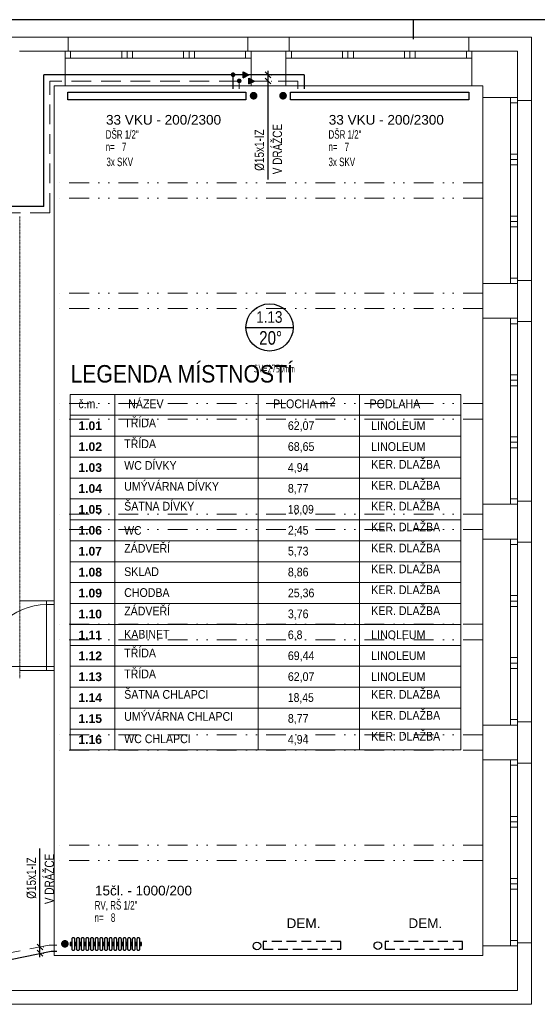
# Model space of a CAD drawing. Header units: millimetres. Extents: x 2424458 to 5109721, y -2781114 to -1335434.
# Tile 58 of 59: x 2583084 to 2589765, y -1360972 to -1348262. Entities that reach past the tile are written whole.
import ezdxf
from ezdxf.enums import TextEntityAlignment as Align

# ---------------------------------------------------------------- set-up
doc = ezdxf.new("R2010")
doc.units = ezdxf.units.MM
doc.header["$LTSCALE"] = 20
doc.header["$MEASUREMENT"] = 0
for name, pattern in [('Cerchovana 2 tecky', [0.33, 0.15, -0.06, 0, -0.06, 0, -0.06]), ('DASHED', [19.05, 12.7, -6.35]), ('DASHED2', [9.525, 6.35, -3.175]), ('DIVIDE', [31.75, 12.7, -6.35, 0, -6.35, 0, -6.35])]:
    doc.linetypes.add(name, pattern=pattern)
for name, color, linetype in [('ARMATURY', 2, 'Continuous'), ('KOTY', 2, 'Continuous'), ('OKNA + IZOLANT', 7, 'Continuous'), ('ROZVODY', 6, 'Continuous'), ('Slabá', 7, 'Continuous'), ('slepák', 8, 'Continuous'), ('TZB_TOP rozvody', 6, 'Continuous'), ('TZB_TOP tělesa', 6, 'Continuous'), ('UT', 6, 'Continuous'), ('Čísla místností', 7, 'Continuous')]:
    doc.layers.add(name, color=color, linetype=linetype)
doc.layers.add('Rámečky', color=7, linetype='Continuous', lineweight=25)
doc.layers.add('TZB TEXT', color=3, linetype='Continuous', lineweight=18)
doc.styles.add('ARIAL', font='ARIAL.TTF')
doc.styles.add('Arial Black', font='ariblk.ttf')
doc.styles.add('ARIEL', font='ARIAL.TTF')
doc.styles.add('ISOCP', font='ISOCP___.TTF')
doc.styles.add('ROMAN', font='ic-romans.shx')
doc.styles.add('ROMANS', font='ic-romans.shx', dxfattribs={"width": 0.8})
doc.styles.get("Standard").update_dxf_attribs({"font": 'ic-romans.shx', "width": 0.8})
doc.dimstyles.new('M50', dxfattribs={"dimtxt": 100, "dimasz": 60, "dimexe": 50, "dimexo": 150, "dimgap": 100, "dimtad": 1, "dimdec": 0, "dimzin": 0, "dimdsep": 46, "dimtxsty": 'Standard', "dimblk1": 'OBLIQUE', "dimblk2": 'OBLIQUE', "dimsah": 1, "dimcen": 0.09, "dimdle": 50, "dimclrd": 256, "dimclre": 256, "dimclrt": 256, "dimadec": 0, "dimazin": 0, "dimtfac": 1, "dimtdec": 0, "dimtofl": 0, "dimtmove": 1, "dimatfit": 3, "dimldrblk": 'OBLIQUE', "dimfxl": 1, "dimarcsym": 0})

# ---------------------------------------------------------------- blocks, each defined once
blk = doc.blocks.new('KOMPLEXNÍ OBJEKT_17')
at = {"layer": 'OKNA + IZOLANT', "color": 138, "linetype": 'Continuous', "lineweight": 13, "true_color": 0x005050, "transparency": 33554687}
for p, q in [((17.807, -45.472), (17.807, -45.292)), ((17.767, -45.472), (17.807, -45.472))]:
    blk.add_line(p, q, dxfattribs=at)
blk = doc.blocks.new('KOMPLEXNÍ OBJEKT_18')
at = {"layer": 'OKNA + IZOLANT', "color": 138, "linetype": 'Continuous', "lineweight": 13, "true_color": 0x005050, "transparency": 33554687}
for p, q in [((20.127, -45.472), (20.127, -45.292)), ((20.167, -45.472), (20.127, -45.472))]:
    blk.add_line(p, q, dxfattribs=at)
blk = doc.blocks.new('KOMPLEXNÍ OBJEKT_19')
at = {"layer": 'OKNA + IZOLANT', "color": 138, "linetype": 'Continuous', "lineweight": 13, "true_color": 0x005050, "transparency": 33554687}
for p, q in [((20.657, -45.472), (20.657, -45.292)), ((20.617, -45.472), (20.657, -45.472))]:
    blk.add_line(p, q, dxfattribs=at)
blk = doc.blocks.new('KOMPLEXNÍ OBJEKT_20')
at = {"layer": 'OKNA + IZOLANT', "color": 138, "linetype": 'Continuous', "lineweight": 13, "true_color": 0x005050, "transparency": 33554687}
for p, q in [((22.977, -45.472), (22.977, -45.292)), ((23.017, -45.472), (22.977, -45.472))]:
    blk.add_line(p, q, dxfattribs=at)
blk = doc.blocks.new('KOMPLEXNÍ OBJEKT_21')
at = {"layer": 'OKNA + IZOLANT', "color": 138, "linetype": 'Continuous', "lineweight": 13, "true_color": 0x005050, "transparency": 33554687}
for p, q in [((23.607, -46.072), (23.607, -46.112)), ((23.607, -46.112), (23.787, -46.112))]:
    blk.add_line(p, q, dxfattribs=at)
blk = doc.blocks.new('KOMPLEXNÍ OBJEKT_22')
at = {"layer": 'OKNA + IZOLANT', "color": 138, "linetype": 'Continuous', "lineweight": 13, "true_color": 0x005050, "transparency": 33554687}
for p, q in [((23.607, -48.472), (23.607, -48.432)), ((23.607, -48.432), (23.787, -48.432))]:
    blk.add_line(p, q, dxfattribs=at)
blk = doc.blocks.new('KOMPLEXNÍ OBJEKT_23')
at = {"layer": 'OKNA + IZOLANT', "color": 138, "linetype": 'Continuous', "lineweight": 13, "true_color": 0x005050, "transparency": 33554687}
for p, q in [((23.607, -48.922), (23.607, -48.962)), ((23.607, -48.962), (23.787, -48.962))]:
    blk.add_line(p, q, dxfattribs=at)
blk = doc.blocks.new('KOMPLEXNÍ OBJEKT_24')
at = {"layer": 'OKNA + IZOLANT', "color": 138, "linetype": 'Continuous', "lineweight": 13, "true_color": 0x005050, "transparency": 33554687}
for p, q in [((23.607, -51.322), (23.607, -51.282)), ((23.607, -51.282), (23.787, -51.282))]:
    blk.add_line(p, q, dxfattribs=at)
blk = doc.blocks.new('KOMPLEXNÍ OBJEKT_25')
at = {"layer": 'OKNA + IZOLANT', "color": 138, "linetype": 'Continuous', "lineweight": 13, "true_color": 0x005050, "transparency": 33554687}
for p, q in [((23.607, -51.772), (23.607, -51.812)), ((23.607, -51.812), (23.787, -51.812))]:
    blk.add_line(p, q, dxfattribs=at)
blk = doc.blocks.new('KOMPLEXNÍ OBJEKT_26')
at = {"layer": 'OKNA + IZOLANT', "color": 138, "linetype": 'Continuous', "lineweight": 13, "true_color": 0x005050, "transparency": 33554687}
for p, q in [((23.607, -54.172), (23.607, -54.132)), ((23.607, -54.132), (23.787, -54.132))]:
    blk.add_line(p, q, dxfattribs=at)
blk = doc.blocks.new('KOMPLEXNÍ OBJEKT_27')
at = {"layer": 'OKNA + IZOLANT', "color": 138, "linetype": 'Continuous', "lineweight": 13, "true_color": 0x005050, "transparency": 33554687}
for p, q in [((23.607, -54.622), (23.607, -54.662)), ((23.607, -54.662), (23.787, -54.662))]:
    blk.add_line(p, q, dxfattribs=at)
blk = doc.blocks.new('KOMPLEXNÍ OBJEKT_28')
at = {"layer": 'OKNA + IZOLANT', "color": 138, "linetype": 'Continuous', "lineweight": 13, "true_color": 0x005050, "transparency": 33554687}
for p, q in [((23.607, -57.022), (23.607, -56.982)), ((23.607, -56.982), (23.787, -56.982))]:
    blk.add_line(p, q, dxfattribs=at)
blk = doc.blocks.new('*U726', base_point=(52500, 0))
at = {"layer": 'Rámečky', "linetype": 'Continuous'}
for p, q in [((52500, 14850), (0, 14850)), ((42000, 14850), (42000, 14600))]:
    blk.add_line(p, q, dxfattribs=at)
blk = doc.blocks.new('_OBLIQUE')
at = {"color": 0, "linetype": 'ByBlock'}
blk.add_line((-0.5, -0.5), (0.5, 0.5), dxfattribs=at)
blk = doc.blocks.new('*D728')
at = {"layer": 'Defpoints', "color": 0}
for p in [(2586285, -1348974), (2586283, -1349054), (2586289, -1349054)]:
    blk.add_point(p, dxfattribs=at)
at = {"layer": 'KOTY', "linetype": 'Continuous', "lineweight": -2}
for p, q in [((2586289, -1348924), (2586289, -1349104)), ((2586335, -1348974), (2586339, -1348974)), ((2586289, -1349054), (2586289, -1350324)), ((2586333, -1349054), (2586339, -1349054))]:
    blk.add_line(p, q, dxfattribs=at)
at = {"layer": 'KOTY', "lineweight": -2, "xscale": 75, "yscale": 75, "zscale": 75}
for p, rotation in [((2586289, -1348974), 270), ((2586289, -1349054), 90)]:
    blk.add_blockref('_OBLIQUE', p, dxfattribs=dict(at, rotation=rotation))
at = {"layer": 'KOTY', "lineweight": -3, "insert": (2586179, -1349945), "char_height": 120, "attachment_point": 5, "rotation": 90, "style": 'ROMANS'}
blk.add_mtext('%%c15x1-IZ', dxfattribs=at)
blk = doc.blocks.new('*U408', base_point=(16995, 17726))
at = {"linetype": 'ByBlock', "ltscale": 20}
blk.add_hatch(color=0, dxfattribs=at).paths.add_polyline_path([(16995, 17688), (17070, 17726), (16995, 17763)])
at = {"color": 0, "linetype": 'ByBlock', "lineweight": -2, "ltscale": 20}
for p, q in [((16995, 17688), (16995, 17763)), ((16995, 17763), (17070, 17726)), ((16995, 17688), (17070, 17726))]:
    blk.add_line(p, q, dxfattribs=at)
blk = doc.blocks.new('B')
at = {"layer": 'TZB_TOP rozvody', "lineweight": -3, "ltscale": 200}
blk.add_hatch(color=3, dxfattribs=at).paths.add_polyline_path([(32, 2, 1), (-29, 2, 1)])
blk.add_hatch(color=3, dxfattribs=at).paths.add_polyline_path([(32, 2, 1), (-29, 2, 1)])
blk = doc.blocks.new('*D751')
at = {"layer": 'Defpoints', "color": 0}
for p in [(2583340, -1360232), (2583342, -1360312), (2583346, -1360232)]:
    blk.add_point(p, dxfattribs=at)
at = {"layer": 'KOTY', "linetype": 'Continuous', "lineweight": -2}
for p, q in [((2583346, -1360232), (2583346, -1358962)), ((2583346, -1360362), (2583346, -1360182)), ((2583390, -1360232), (2583396, -1360232)), ((2583392, -1360312), (2583396, -1360312))]:
    blk.add_line(p, q, dxfattribs=at)
at = {"layer": 'KOTY', "lineweight": -2, "xscale": 75, "yscale": 75, "zscale": 75}
for p, rotation in [((2583346, -1360232), 270), ((2583346, -1360312), 90)]:
    blk.add_blockref('_OBLIQUE', p, dxfattribs=dict(at, rotation=rotation))
at = {"layer": 'KOTY', "lineweight": -3, "insert": (2583236, -1359342), "char_height": 120, "attachment_point": 5, "rotation": 90, "style": 'ROMANS'}
blk.add_mtext('%%c15x1-IZ', dxfattribs=at)

msp = doc.modelspace()

# ---------------------------------------------------------------- hatches: boundary and pattern name
at = {"layer": 'TZB_TOP tělesa', "lineweight": -3, "ltscale": 200}
for points in [[(2586153.5, -1349244.2, 1), (2586053.5, -1349244.2, 1)], [(2586153.5, -1349244.2, 1), (2586053.5, -1349244.2, 1)], [(2586533.8, -1349244.2, 1), (2586433.8, -1349244.2, 1)], [(2586533.8, -1349244.2, 1), (2586433.8, -1349244.2, 1)]]:
    msp.add_hatch(color=3, dxfattribs=at).paths.add_polyline_path(points)
at = {"layer": 'UT'}
msp.add_hatch(color=3, dxfattribs=at).paths.add_polyline_path([(2583667.4, -1360241.5, 1), (2583667.4, -1360141.5, 1)])

# ---------------------------------------------------------------- linework, layer by layer
at = {"layer": 'ROZVODY', "color": 2, "linetype": 'Continuous'}
for centre in [(2586145.7, -1360217.7), (2587706.7, -1360213.5)]:
    msp.add_circle(centre, 49.3, dxfattribs=at)
at = {"layer": 'Slabá', "linetype": 'Continuous', "lineweight": 13, "transparency": 33554687}
for p, q in [((2583734.4, -1353099.4), (2583734.4, -1357689.4)), ((2583734.4, -1353099.4), (2588777.5, -1353099.4)), ((2584314.2, -1353099.4), (2584314.2, -1357689.4)), ((2586163, -1353099.4), (2586163, -1357689.4)), ((2587470.3, -1353099.4), (2587470.3, -1357689.4)), ((2588777.5, -1353099.4), (2588777.5, -1357689.4)), ((2583734.4, -1353369.4), (2588777.5, -1353369.4)), ((2583734.4, -1353639.4), (2588777.5, -1353639.4)), ((2583734.4, -1353909.4), (2588777.5, -1353909.4)), ((2583734.4, -1354179.4), (2588777.5, -1354179.4)), ((2583734.4, -1354449.4), (2588777.5, -1354449.4)), ((2583734.4, -1354719.4), (2588777.5, -1354719.4)), ((2583734.4, -1354989.4), (2588777.5, -1354989.4)), ((2583734.4, -1355259.4), (2588777.5, -1355259.4)), ((2583734.4, -1355529.4), (2588777.5, -1355529.4)), ((2583734.4, -1355799.4), (2588777.5, -1355799.4)), ((2583734.4, -1356069.4), (2588777.5, -1356069.4)), ((2583734.4, -1356339.4), (2588777.5, -1356339.4)), ((2583734.4, -1356609.4), (2588777.5, -1356609.4)), ((2583734.4, -1356879.4), (2588777.5, -1356879.4)), ((2583734.4, -1357149.4), (2588777.5, -1357149.4)), ((2583734.4, -1357419.4), (2588777.5, -1357419.4)), ((2583734.4, -1357689.4), (2588777.5, -1357689.4))]:
    msp.add_line(p, q, dxfattribs=at)
at = {"layer": 'slepák', "linetype": 'Continuous', "lineweight": 13, "transparency": 33554687}
for p, q in [((2582900.7, -1348487.1), (2583710.7, -1348487.1)), ((2586030.7, -1348487.1), (2583710.7, -1348487.1)), ((2586030.7, -1348487.1), (2586560.7, -1348487.1)), ((2588880.7, -1348487.1), (2586560.7, -1348487.1)), ((2588880.7, -1348487.1), (2589690.7, -1348487.1)), ((2589690.7, -1348487.1), (2589690.7, -1349307.1)), ((2583670.7, -1348667.1), (2583080.7, -1348667.1)), ((2583670.7, -1348667.1), (2586070.7, -1348667.1)), ((2583670.7, -1349117.1), (2583670.7, -1348667.1)), ((2583740.7, -1348757.1), (2583740.7, -1348667.1)), ((2584400.7, -1348757.1), (2584400.7, -1348667.1)), ((2584470.7, -1348757.1), (2584470.7, -1348667.1)), ((2584540.7, -1348757.1), (2584540.7, -1348667.1)), ((2585200.7, -1348757.1), (2585200.7, -1348667.1)), ((2585270.7, -1348757.1), (2585270.7, -1348667.1)), ((2585340.7, -1348757.1), (2585340.7, -1348667.1)), ((2586000.7, -1348757.1), (2586000.7, -1348667.1)), ((2586070.7, -1349117.1), (2586070.7, -1348667.1)), ((2586520.7, -1348667.1), (2586070.7, -1348667.1)), ((2586520.7, -1348667.1), (2588920.7, -1348667.1)), ((2586520.7, -1349117.1), (2586520.7, -1348667.1)), ((2586590.7, -1348757.1), (2586590.7, -1348667.1)), ((2587250.7, -1348757.1), (2587250.7, -1348667.1)), ((2587320.7, -1348757.1), (2587320.7, -1348667.1)), ((2587390.7, -1348757.1), (2587390.7, -1348667.1)), ((2588050.7, -1348757.1), (2588050.7, -1348667.1)), ((2588120.7, -1348757.1), (2588120.7, -1348667.1)), ((2588190.7, -1348757.1), (2588190.7, -1348667.1)), ((2588850.7, -1348757.1), (2588850.7, -1348667.1)), ((2589510.7, -1348667.1), (2588920.7, -1348667.1)), ((2588920.7, -1349117.1), (2588920.7, -1348667.1)), ((2589510.7, -1348667.1), (2589510.7, -1349267.1)), ((2583670.7, -1348757.1), (2586070.7, -1348757.1)), ((2586520.7, -1348757.1), (2588920.7, -1348757.1)), ((2583530.7, -1349117.1), (2583530.7, -1355762.1)), ((2583670.7, -1349117.1), (2583530.7, -1349117.1)), ((2583670.7, -1349117.1), (2586070.7, -1349117.1)), ((2586520.7, -1349117.1), (2586070.7, -1349117.1)), ((2586520.7, -1349117.1), (2588920.7, -1349117.1)), ((2589060.7, -1349117.1), (2588920.7, -1349117.1)), ((2589060.7, -1349117.1), (2589060.7, -1349267.1)), ((2589060.7, -1349267.1), (2589510.7, -1349267.1)), ((2589060.7, -1349267.1), (2589060.7, -1351667.1)), ((2589420.7, -1349267.1), (2589420.7, -1351667.1)), ((2589420.7, -1349337.1), (2589510.7, -1349337.1)), ((2589510.7, -1349267.1), (2589510.7, -1351667.1)), ((2589690.7, -1351627.1), (2589690.7, -1349307.1)), ((2589420.7, -1349997.1), (2589510.7, -1349997.1)), ((2589420.7, -1350067.1), (2589510.7, -1350067.1)), ((2589420.7, -1350137.1), (2589510.7, -1350137.1)), ((2589420.7, -1350797.1), (2589510.7, -1350797.1)), ((2589420.7, -1350867.1), (2589510.7, -1350867.1)), ((2589420.7, -1350937.1), (2589510.7, -1350937.1)), ((2589060.7, -1351667.1), (2589510.7, -1351667.1)), ((2589060.7, -1351667.1), (2589060.7, -1352117.1)), ((2589420.7, -1351597.1), (2589510.7, -1351597.1)), ((2589510.7, -1351667.1), (2589510.7, -1352117.1)), ((2589690.7, -1351627.1), (2589690.7, -1352157.1)), ((2589060.7, -1352117.1), (2589510.7, -1352117.1)), ((2589060.7, -1352117.1), (2589060.7, -1354517.1)), ((2589420.7, -1352117.1), (2589420.7, -1354517.1)), ((2589510.7, -1352117.1), (2589510.7, -1354517.1)), ((2589690.7, -1354477.1), (2589690.7, -1352157.1)), ((2589420.7, -1352187.1), (2589510.7, -1352187.1)), ((2589420.7, -1352847.1), (2589510.7, -1352847.1)), ((2589420.7, -1352917.1), (2589510.7, -1352917.1)), ((2589420.7, -1352987.1), (2589510.7, -1352987.1)), ((2589420.7, -1353647.1), (2589510.7, -1353647.1)), ((2589420.7, -1353717.1), (2589510.7, -1353717.1)), ((2589420.7, -1353787.1), (2589510.7, -1353787.1)), ((2589420.7, -1354447.1), (2589510.7, -1354447.1)), ((2589060.7, -1354517.1), (2589510.7, -1354517.1)), ((2589060.7, -1354517.1), (2589060.7, -1354967.1)), ((2589510.7, -1354517.1), (2589510.7, -1354967.1)), ((2589690.7, -1354477.1), (2589690.7, -1355007.1)), ((2589060.7, -1354967.1), (2589510.7, -1354967.1)), ((2589060.7, -1354967.1), (2589060.7, -1357367.1)), ((2589420.7, -1354967.1), (2589420.7, -1357367.1)), ((2589510.7, -1354967.1), (2589510.7, -1357367.1)), ((2589420.7, -1355037.1), (2589510.7, -1355037.1)), ((2589690.7, -1357327.1), (2589690.7, -1355007.1)), ((2589420.7, -1355697.1), (2589510.7, -1355697.1)), ((2583080.7, -1355762.1), (2583530.7, -1355762.1)), ((2583430.7, -1355762.1), (2583430.7, -1356662.1)), ((2583430.7, -1355812.1), (2583530.7, -1355812.1)), ((2583530.7, -1355762.1), (2583530.7, -1356662.1)), ((2589420.7, -1355767.1), (2589510.7, -1355767.1)), ((2589420.7, -1355837.1), (2589510.7, -1355837.1)), ((2589420.7, -1356497.1), (2589510.7, -1356497.1)), ((2583430.7, -1356612.1), (2582630.7, -1356612.1)), ((2583430.7, -1356612.1), (2583530.7, -1356612.1)), ((2589420.7, -1356567.1), (2589510.7, -1356567.1)), ((2583080.7, -1356662.1), (2583530.7, -1356662.1)), ((2583530.7, -1356662.1), (2583530.7, -1360342.1)), ((2589420.7, -1356637.1), (2589510.7, -1356637.1)), ((2589060.7, -1357367.1), (2589510.7, -1357367.1)), ((2589060.7, -1357367.1), (2589060.7, -1357817.1)), ((2589420.7, -1357297.1), (2589510.7, -1357297.1)), ((2589510.7, -1357367.1), (2589510.7, -1357817.1)), ((2589690.7, -1357327.1), (2589690.7, -1357857.1)), ((2589060.7, -1357817.1), (2589510.7, -1357817.1)), ((2589060.7, -1357817.1), (2589060.7, -1360217.1)), ((2589420.7, -1357817.1), (2589420.7, -1360217.1)), ((2589420.7, -1357887.1), (2589510.7, -1357887.1)), ((2589510.7, -1357817.1), (2589510.7, -1360217.1)), ((2589690.7, -1360177.1), (2589690.7, -1357857.1)), ((2589420.7, -1358547.1), (2589510.7, -1358547.1)), ((2589420.7, -1358617.1), (2589510.7, -1358617.1)), ((2589420.7, -1358687.1), (2589510.7, -1358687.1)), ((2589420.7, -1359347.1), (2589510.7, -1359347.1)), ((2589420.7, -1359417.1), (2589510.7, -1359417.1)), ((2589420.7, -1359487.1), (2589510.7, -1359487.1)), ((2589420.7, -1360147.1), (2589510.7, -1360147.1)), ((2589690.7, -1360177.1), (2589690.7, -1360972.1)), ((2589060.7, -1360217.1), (2589060.7, -1360342.1)), ((2589060.7, -1360217.1), (2589510.7, -1360217.1)), ((2589510.7, -1360217.1), (2589510.7, -1360792.1)), ((2589060.7, -1360342.1), (2583530.7, -1360342.1)), ((2589510.7, -1360792.1), (2582580.7, -1360792.1)), ((2589690.7, -1360972.1), (2582540.7, -1360972.1))]:
    msp.add_line(p, q, dxfattribs=at)
at = {"layer": 'slepák', "linetype": 'DIVIDE', "lineweight": 13, "transparency": 33554687}
for p, q in [((2589060.7, -1350367.1), (2583530.7, -1350367.1)), ((2589060.7, -1350567.1), (2583530.7, -1350567.1)), ((2589060.7, -1351792.1), (2583530.7, -1351792.1)), ((2589060.7, -1351992.1), (2583530.7, -1351992.1)), ((2589060.7, -1353217.1), (2583530.7, -1353217.1)), ((2589060.7, -1353417.1), (2583530.7, -1353417.1)), ((2589060.7, -1354643.6), (2583530.7, -1354643.6)), ((2589060.7, -1354843.6), (2583530.7, -1354843.6)), ((2589060.7, -1356067.1), (2583530.7, -1356067.1)), ((2589060.7, -1356267.1), (2583530.7, -1356267.1)), ((2589060.7, -1357492.1), (2583530.7, -1357492.1)), ((2589060.7, -1357692.1), (2583530.7, -1357692.1)), ((2589060.7, -1358917.1), (2583530.7, -1358917.1)), ((2589060.7, -1359117.1), (2583530.7, -1359117.1))]:
    msp.add_line(p, q, dxfattribs=at)
at = {"layer": 'slepák', "linetype": 'Cerchovana 2 tecky', "lineweight": 13, "transparency": 33554687}
msp.add_line((2583088.2, -1350802.1), (2583088.2, -1356762.1), dxfattribs=at)
at = {"layer": 'slepák', "linetype": 'Continuous', "lineweight": 13, "transparency": 33554687}
msp.add_arc((2583430.7, -1356612.1), 800, 90, 180, dxfattribs=at)
at = {"layer": 'TZB_TOP rozvody', "lineweight": -3, "ltscale": 20}
for p, q in [((2583395, -1350674.6), (2583395.1, -1348974.5)), ((2586755, -1348974.3), (2583395.1, -1348974.5)), ((2585836.5, -1348974.4), (2585836.5, -1349155.6)), ((2586755, -1348974.3), (2586755, -1349155.6)), ((2583395, -1350674.6), (2581720.1, -1350674.7)), ((2583490, -1360288.6), (2582699.1, -1360452.9)), ((2583563.4, -1360288.6), (2583490, -1360288.6))]:
    msp.add_line(p, q, dxfattribs=at)
at = {"layer": 'TZB_TOP rozvody', "linetype": 'DASHED', "lineweight": 9}
for p, q in [((2583475, -1350754.6), (2583475.1, -1349054.5)), ((2586675, -1349054.3), (2583475.1, -1349054.5)), ((2585916.5, -1349054.3), (2585916.5, -1349155.6)), ((2586675, -1349054.3), (2586675, -1349155.6)), ((2583475, -1350754.6), (2581640.1, -1350754.7)), ((2583465.8, -1360208.6), (2582619.1, -1360372.9)), ((2583564.3, -1360208.6), (2583465.8, -1360208.6))]:
    msp.add_line(p, q, dxfattribs=at)
at = {"layer": 'TZB_TOP tělesa', "color": 6, "lineweight": -3}
for points in [[(2583704.6, -1349197.1), (2586004.6, -1349197.2), (2586004.6, -1349297.2), (2583704.6, -1349297.1)], [(2586579.5, -1349197.1), (2588879.5, -1349197.2), (2588879.5, -1349297.2), (2586579.5, -1349297.1)]]:
    msp.add_lwpolyline(points, close=True, dxfattribs=at)
at = {"layer": 'TZB_TOP tělesa', "color": 2, "linetype": 'DASHED2', "lineweight": -3}
for points in [[(2586228.3, -1360262.1), (2587228.3, -1360262.1), (2587228.3, -1360162.1), (2586228.3, -1360162.1)], [(2587800.6, -1360262.1), (2588800.6, -1360262.1), (2588800.6, -1360162.1), (2587800.6, -1360162.1)]]:
    msp.add_lwpolyline(points, close=True, dxfattribs=at)
at = {"layer": 'UT', "color": 2}
msp.add_line((2586004.6, -1352235), (2586614.2, -1352235), dxfattribs=at)
at = {"layer": 'UT', "color": 1}
for points in [[(2583736.8, -1360174.5), (2583736.8, -1360214.5), (2583757.8, -1360214.5), (2583757.8, -1360174.5)], [(2583796.8, -1360174.5), (2583796.8, -1360214.5), (2583817.8, -1360214.5), (2583817.8, -1360174.5)], [(2583856.8, -1360174.5), (2583856.8, -1360214.5), (2583877.8, -1360214.5), (2583877.8, -1360174.5)], [(2583916.8, -1360174.5), (2583916.8, -1360214.5), (2583937.8, -1360214.5), (2583937.8, -1360174.5)], [(2583976.8, -1360174.5), (2583976.8, -1360214.5), (2583997.8, -1360214.5), (2583997.8, -1360174.5)], [(2584036.8, -1360174.5), (2584036.8, -1360214.5), (2584057.8, -1360214.5), (2584057.8, -1360174.5)], [(2584096.8, -1360174.5), (2584096.8, -1360214.5), (2584117.8, -1360214.5), (2584117.8, -1360174.5)], [(2584156.8, -1360174.5), (2584156.8, -1360214.5), (2584177.8, -1360214.5), (2584177.8, -1360174.5)], [(2584216.8, -1360174.5), (2584216.8, -1360214.5), (2584237.8, -1360214.5), (2584237.8, -1360174.5)], [(2584276.8, -1360174.5), (2584276.8, -1360214.5), (2584297.8, -1360214.5), (2584297.8, -1360174.5)], [(2584336.8, -1360174.5), (2584336.8, -1360214.5), (2584357.8, -1360214.5), (2584357.8, -1360174.5)], [(2584396.8, -1360174.5), (2584396.8, -1360214.5), (2584417.8, -1360214.5), (2584417.8, -1360174.5)], [(2584456.8, -1360174.5), (2584456.8, -1360214.5), (2584477.8, -1360214.5), (2584477.8, -1360174.5)], [(2584516.8, -1360174.5), (2584516.8, -1360214.5), (2584537.8, -1360214.5), (2584537.8, -1360174.5)], [(2584576.8, -1360174.5), (2584576.8, -1360214.5), (2584597.8, -1360214.5), (2584597.8, -1360174.5)], [(2584636.8, -1360174.5), (2584636.8, -1360214.5), (2584657.8, -1360214.5), (2584657.8, -1360174.5)]]:
    msp.add_lwpolyline(points, close=True, dxfattribs=at)
for points in [[(2583757.8, -1360129.5), (2583757.8, -1360259.5, 0.4142136), (2583772.8, -1360274.5), (2583781.8, -1360274.5, 0.4142136), (2583796.8, -1360259.5), (2583796.8, -1360129.5, 0.4142136), (2583781.8, -1360114.5), (2583772.8, -1360114.5, 0.4142136)], [(2583817.8, -1360129.5), (2583817.8, -1360259.5, 0.4142136), (2583832.8, -1360274.5), (2583841.8, -1360274.5, 0.4142136), (2583856.8, -1360259.5), (2583856.8, -1360129.5, 0.4142136), (2583841.8, -1360114.5), (2583832.8, -1360114.5, 0.4142136)], [(2583877.8, -1360129.5), (2583877.8, -1360259.5, 0.4142136), (2583892.8, -1360274.5), (2583901.8, -1360274.5, 0.4142136), (2583916.8, -1360259.5), (2583916.8, -1360129.5, 0.4142136), (2583901.8, -1360114.5), (2583892.8, -1360114.5, 0.4142136)], [(2583937.8, -1360129.5), (2583937.8, -1360259.5, 0.4142136), (2583952.8, -1360274.5), (2583961.8, -1360274.5, 0.4142136), (2583976.8, -1360259.5), (2583976.8, -1360129.5, 0.4142136), (2583961.8, -1360114.5), (2583952.8, -1360114.5, 0.4142136)], [(2583997.8, -1360129.5), (2583997.8, -1360259.5, 0.4142136), (2584012.8, -1360274.5), (2584021.8, -1360274.5, 0.4142136), (2584036.8, -1360259.5), (2584036.8, -1360129.5, 0.4142136), (2584021.8, -1360114.5), (2584012.8, -1360114.5, 0.4142136)], [(2584057.8, -1360129.5), (2584057.8, -1360259.5, 0.4142136), (2584072.8, -1360274.5), (2584081.8, -1360274.5, 0.4142136), (2584096.8, -1360259.5), (2584096.8, -1360129.5, 0.4142136), (2584081.8, -1360114.5), (2584072.8, -1360114.5, 0.4142136)], [(2584117.8, -1360129.5), (2584117.8, -1360259.5, 0.4142136), (2584132.8, -1360274.5), (2584141.8, -1360274.5, 0.4142136), (2584156.8, -1360259.5), (2584156.8, -1360129.5, 0.4142136), (2584141.8, -1360114.5), (2584132.8, -1360114.5, 0.4142136)], [(2584177.8, -1360129.5), (2584177.8, -1360259.5, 0.4142136), (2584192.8, -1360274.5), (2584201.8, -1360274.5, 0.4142136), (2584216.8, -1360259.5), (2584216.8, -1360129.5, 0.4142136), (2584201.8, -1360114.5), (2584192.8, -1360114.5, 0.4142136)], [(2584237.8, -1360129.5), (2584237.8, -1360259.5, 0.4142136), (2584252.8, -1360274.5), (2584261.8, -1360274.5, 0.4142136), (2584276.8, -1360259.5), (2584276.8, -1360129.5, 0.4142136), (2584261.8, -1360114.5), (2584252.8, -1360114.5, 0.4142136)], [(2584297.8, -1360129.5), (2584297.8, -1360259.5, 0.4142136), (2584312.8, -1360274.5), (2584321.8, -1360274.5, 0.4142136), (2584336.8, -1360259.5), (2584336.8, -1360129.5, 0.4142136), (2584321.8, -1360114.5), (2584312.8, -1360114.5, 0.4142136)], [(2584357.8, -1360129.5), (2584357.8, -1360259.5, 0.4142136), (2584372.8, -1360274.5), (2584381.8, -1360274.5, 0.4142136), (2584396.8, -1360259.5), (2584396.8, -1360129.5, 0.4142136), (2584381.8, -1360114.5), (2584372.8, -1360114.5, 0.4142136)], [(2584417.8, -1360129.5), (2584417.8, -1360259.5, 0.4142136), (2584432.8, -1360274.5), (2584441.8, -1360274.5, 0.4142136), (2584456.8, -1360259.5), (2584456.8, -1360129.5, 0.4142136), (2584441.8, -1360114.5), (2584432.8, -1360114.5, 0.4142136)], [(2584477.8, -1360129.5), (2584477.8, -1360259.5, 0.4142136), (2584492.8, -1360274.5), (2584501.8, -1360274.5, 0.4142136), (2584516.8, -1360259.5), (2584516.8, -1360129.5, 0.4142136), (2584501.8, -1360114.5), (2584492.8, -1360114.5, 0.4142136)], [(2584537.8, -1360129.5), (2584537.8, -1360259.5, 0.4142136), (2584552.8, -1360274.5), (2584561.8, -1360274.5, 0.4142136), (2584576.8, -1360259.5), (2584576.8, -1360129.5, 0.4142136), (2584561.8, -1360114.5), (2584552.8, -1360114.5, 0.4142136)], [(2584597.8, -1360129.5), (2584597.8, -1360259.5, 0.4142136), (2584612.8, -1360274.5), (2584621.8, -1360274.5, 0.4142136), (2584636.8, -1360259.5), (2584636.8, -1360129.5, 0.4142136), (2584621.8, -1360114.5), (2584612.8, -1360114.5, 0.4142136)]]:
    msp.add_lwpolyline(points, format="xyb", close=True, dxfattribs=at)
at = {"layer": 'UT', "color": 2}
msp.add_circle((2586309.4, -1352235), 304.8, dxfattribs=at)

# ---------------------------------------------------------------- block references
at = {"layer": 'Rámečky'}
msp.add_blockref('*U726', (2598664.3, -1363112.5), dxfattribs=at)
at = {"layer": 'slepák', "linetype": 'Continuous', "lineweight": 13, "transparency": 33554687, "xscale": 1000, "yscale": 1000, "zscale": 1000}
for name in ['KOMPLEXNÍ OBJEKT_17', 'KOMPLEXNÍ OBJEKT_18', 'KOMPLEXNÍ OBJEKT_19', 'KOMPLEXNÍ OBJEKT_20', 'KOMPLEXNÍ OBJEKT_21', 'KOMPLEXNÍ OBJEKT_22', 'KOMPLEXNÍ OBJEKT_23', 'KOMPLEXNÍ OBJEKT_24', 'KOMPLEXNÍ OBJEKT_25', 'KOMPLEXNÍ OBJEKT_26', 'KOMPLEXNÍ OBJEKT_27', 'KOMPLEXNÍ OBJEKT_28']:
    msp.add_blockref(name, (2565903.6, -1303195.4), dxfattribs=at)
at = {"layer": 'TZB_TOP rozvody', "color": 3, "lineweight": -3, "ltscale": 200, "rotation": 359.9985149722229}
for p in [(2585967.9, -1348974.3), (2586041.4, -1349054.3)]:
    msp.add_blockref('*U408', p, dxfattribs=at)
at = {"layer": 'UT', "lineweight": -3}
for p in [(2585836.5, -1348974.4), (2585916.5, -1349054.3)]:
    msp.add_blockref('B', p, dxfattribs=at)

# ---------------------------------------------------------------- texts
at = {"layer": 'ARMATURY', "color": 3, "style": 'ARIEL', "width": 0.8}
msp.add_text('20°', height=175, dxfattribs=at).set_placement((2586175.1, -1352510.1), align=Align.BOTTOM_LEFT)
at = {"layer": 'KOTY', "lineweight": -3, "char_height": 120, "width": 748.571, "attachment_point": 5, "rotation": 90, "style": 'ROMANS'}
for insert in [(2586410.7, -1349932.6), (2583467.7, -1359353.6)]:
    msp.add_mtext('V DRÁŽCE', dxfattribs=dict(at, insert=insert))
at = {"layer": 'Slabá', "linetype": 'Continuous', "lineweight": 13, "transparency": 33554687, "attachment_point": 1}
for s, insert, char_height, width, style in [('\\W0.87;LEGENDA MÍSTNOSTÍ', (2583739.9, -1352720.7), 225, 2959.641, 'ARIAL'), ('\\W0.86;č.m.', (2583842, -1353164.9), 112.5, 305.037, 'ARIAL'), ('\\W0.87;NÁZEV', (2584485.5, -1353164.9), 112.5, 503.528, 'ARIAL'), ('\\W0.87;PLOCHA m', (2586355.1, -1353164.9), 112.5, 761.896, 'ARIAL'), ('\\W0.86;2', (2587086.2, -1353139.6), 112.5, 124.603, 'ARIAL'), ('\\W0.87;PODLAHA', (2587600.3, -1353164.9), 112.5, 701.826, 'ARIAL'), ('\\W0.87;1.01', (2583842, -1353447.6), 112.5, 367.106, 'Arial Black'), ('\\W0.87;TŘÍDA', (2584433.4, -1353410.6), 112.5, 458.035, 'ARIAL'), ('\\W0.87;62,07', (2586545.9, -1353446), 112.5, 391.605, 'ARIAL'), ('\\W0.87;LINOLEUM', (2587622.3, -1353446), 112.5, 747.313, 'ARIAL'), ('\\W0.87;TŘÍDA', (2584433.4, -1353680.6), 112.5, 458.035, 'ARIAL'), ('\\W0.87;1.02', (2583842, -1353717.6), 112.5, 367.106, 'Arial Black'), ('\\W0.87;68,65', (2586545.9, -1353716), 112.5, 391.605, 'ARIAL'), ('\\W0.87;LINOLEUM', (2587622.3, -1353716), 112.5, 747.313, 'ARIAL'), ('\\W0.87;WC DÍVKY', (2584433.4, -1353960.1), 112.5, 722.831, 'ARIAL'), ('\\W0.87;KER. DLAŽBA', (2587622.3, -1353945.3), 112.5, 935.68, 'ARIAL'), ('\\W0.87;1.03', (2583842, -1353987.6), 112.5, 367.106, 'Arial Black'), ('\\W0.87;4,94', (2586545.9, -1353986), 112.5, 315.168, 'ARIAL'), ('\\W0.87;UMÝVÁRNA DÍVKY', (2584433.4, -1354230.1), 112.5, 1270.369, 'ARIAL'), ('\\W0.87;KER. DLAŽBA', (2587622.3, -1354215.3), 112.5, 935.68, 'ARIAL'), ('\\W0.87;1.04', (2583842, -1354257.6), 112.5, 367.106, 'Arial Black'), ('\\W0.87;8,77', (2586545.9, -1354256), 112.5, 315.168, 'ARIAL'), ('\\W0.87;ŠATNA DÍVKY', (2584433.4, -1354485.7), 112.5, 950.272, 'ARIAL'), ('\\W0.87;KER. DLAŽBA', (2587622.3, -1354485.3), 112.5, 935.68, 'ARIAL'), ('\\W0.87;1.05', (2583842, -1354527.6), 112.5, 367.106, 'Arial Black'), ('\\W0.85;18,09', (2586545.9, -1354526), 112.5, 390.556, 'ARIAL'), ('\\W0.87;1.06', (2583842, -1354797.6), 112.5, 367.106, 'Arial Black'), ('\\W0.86;WC ', (2584433.4, -1354799), 112.5, 313.281, 'ARIAL'), ('\\W0.87;2,45', (2586545.9, -1354796), 112.5, 315.168, 'ARIAL'), ('\\W0.87;KER. DLAŽBA', (2587622.3, -1354755.3), 112.5, 935.68, 'ARIAL'), ('\\W0.87;1.07', (2583842, -1355067.6), 112.5, 367.106, 'Arial Black'), ('\\W0.87;ZÁDVEŘÍ ', (2584433.4, -1355029.5), 112.5, 677.336, 'ARIAL'), ('\\W0.87;5,73', (2586545.9, -1355066), 112.5, 315.168, 'ARIAL'), ('\\W0.87;KER. DLAŽBA', (2587622.3, -1355025.3), 112.5, 935.68, 'ARIAL'), ('\\W0.87;1.08', (2583842, -1355337.6), 112.5, 367.106, 'Arial Black'), ('\\W0.87;SKLAD ', (2584433.4, -1355331.1), 112.5, 534.447, 'ARIAL'), ('\\W0.87;8,86', (2586545.9, -1355336), 112.5, 315.168, 'ARIAL'), ('\\W0.87;KER. DLAŽBA', (2587622.3, -1355295.3), 112.5, 935.68, 'ARIAL'), ('\\W0.87;1.09', (2583842, -1355607.6), 112.5, 367.106, 'Arial Black'), ('\\W0.87;CHODBA ', (2584433.4, -1355601.1), 112.5, 670.925, 'ARIAL'), ('\\W0.87;25,36', (2586545.9, -1355606), 112.5, 391.605, 'ARIAL'), ('\\W0.87;KER. DLAŽBA', (2587622.3, -1355565.3), 112.5, 935.68, 'ARIAL'), ('\\W0.87;ZÁDVEŘÍ ', (2584433.4, -1355839.5), 112.5, 677.336, 'ARIAL'), ('\\W0.87;KER. DLAŽBA', (2587622.3, -1355835.3), 112.5, 935.68, 'ARIAL'), ('\\W0.87;1.10', (2583842, -1355877.6), 112.5, 367.106, 'Arial Black'), ('\\W0.87;3,76', (2586545.9, -1355876), 112.5, 315.168, 'ARIAL'), ('\\W0.87;1.11', (2583842, -1356147.6), 112.5, 367.106, 'Arial Black'), ('\\W0.87;KABINET ', (2584433.4, -1356138.6), 112.5, 669.165, 'ARIAL'), ('\\W0.86;6,8', (2586545.9, -1356146), 112.5, 238.656, 'ARIAL'), ('\\W0.87;LINOLEUM', (2587622.3, -1356146), 112.5, 747.313, 'ARIAL'), ('\\W0.87;TŘÍDA', (2584433.4, -1356380.6), 112.5, 458.035, 'ARIAL'), ('\\W0.87;1.12', (2583842, -1356417.6), 112.5, 367.106, 'Arial Black'), ('\\W0.87;69,44', (2586545.9, -1356416), 112.5, 391.605, 'ARIAL'), ('\\W0.87;LINOLEUM', (2587622.3, -1356416), 112.5, 747.313, 'ARIAL'), ('\\W0.87;TŘÍDA', (2584433.4, -1356650.6), 112.5, 458.035, 'ARIAL'), ('\\W0.87;1.13', (2583842, -1356687.6), 112.5, 367.106, 'Arial Black'), ('\\W0.87;62,07', (2586545.9, -1356686), 112.5, 391.605, 'ARIAL'), ('\\W0.87;LINOLEUM', (2587622.3, -1356686), 112.5, 747.313, 'ARIAL'), ('\\W0.87;1.14', (2583842, -1356957.6), 112.5, 367.106, 'Arial Black'), ('\\W0.87;ŠATNA CHLAPCI', (2584433.4, -1356915.7), 112.5, 1133.92, 'ARIAL'), ('\\W0.85;18,45', (2586545.9, -1356956), 112.5, 390.556, 'ARIAL'), ('\\W0.87;KER. DLAŽBA', (2587622.3, -1356915.3), 112.5, 935.68, 'ARIAL'), ('\\W0.87;1.15', (2583842, -1357227.6), 112.5, 367.106, 'Arial Black'), ('\\W0.87;UMÝVÁRNA CHLAPCI', (2584433.4, -1357200.1), 112.5, 1453.982, 'ARIAL'), ('\\W0.87;8,77', (2586545.9, -1357226), 112.5, 315.168, 'ARIAL'), ('\\W0.87;KER. DLAŽBA', (2587622.3, -1357185.3), 112.5, 935.68, 'ARIAL'), ('\\W0.87;1.16', (2583842, -1357497.6), 112.5, 367.106, 'Arial Black'), ('\\W0.87;WC CHLAPCI', (2584433.4, -1357488.5), 112.5, 906.51, 'ARIAL'), ('\\W0.87;4,94', (2586545.9, -1357496), 112.5, 315.168, 'ARIAL'), ('\\W0.87;KER. DLAŽBA', (2587622.3, -1357455.3), 112.5, 935.68, 'ARIAL')]:
    msp.add_mtext(s, dxfattribs=dict(at, insert=insert, char_height=char_height, width=width, style=style))
at = {"layer": 'slepák', "linetype": 'Continuous', "lineweight": 13, "transparency": 33554687, "insert": (2586370.6, -1352765.6), "char_height": 100, "width": 668.419, "attachment_point": 5, "style": 'ISOCP'}
msp.add_mtext('\\W0.78;SV=2750mm', dxfattribs=at)
at = {"layer": 'TZB TEXT', "style": 'ARIEL'}
for s, p in [('33 VKU - 200/2300', (2584198.7, -1349654.7)), ('33 VKU - 200/2300', (2587073.7, -1349654.7)), ('15čl. - 1000/200', (2584055.8, -1359604.1)), ('DEM.', (2586529.2, -1360025.4)), ('DEM.', (2588101.5, -1360025.4))]:
    msp.add_text(s, height=125, dxfattribs=at).set_placement(p, align=Align.BOTTOM_LEFT)
at = {"layer": 'TZB TEXT', "style": 'ROMAN', "width": 0.7}
for s, p in [('DŠR 1/2"', (2584195, -1349831.9)), ('DŠR 1/2"', (2587070, -1349831.9)), ('n=', (2584193.8, -1349991.8)), ('7', (2584404.2, -1349991.8)), ('n=', (2587068.8, -1349991.8)), ('7', (2587279.2, -1349991.8)), ('3x SKV', (2584203.9, -1350185.8)), ('3x SKV', (2587070, -1350185.8)), ('RV, RŠ 1/2"', (2584052.2, -1359781.4)), ('8', (2584261.4, -1359941.2)), ('n=', (2584050.9, -1359941.2))]:
    msp.add_text(s, height=110, dxfattribs=at).set_placement(p, align=Align.BOTTOM_LEFT)
at = {"layer": 'Čísla místností', "color": 7, "insert": (2586137.4, -1352024.9), "char_height": 150, "attachment_point": 1, "style": 'ARIEL'}
msp.add_mtext('\\W0.83;1.13', dxfattribs=at)

# ---------------------------------------------------------------- dimensions: what is measured, and where the dimension line sits
at = {"layer": 'KOTY', "linetype": 'Continuous', "lineweight": -3}
for base, p1, p2, angle, picture, middle in [((2586288.8, -1349054.3), (2586285.3, -1348974.3), (2586283, -1349054.3), 270, '*D728', (2586288.8, -1349944.6)), ((2583345.8, -1360231.9), (2583342.3, -1360311.9), (2583340, -1360231.9), 90, '*D751', (2583345.8, -1359341.6))]:
    dim = msp.add_linear_dim(base=base, p1=p1, p2=p2, angle=angle, text='%%c15x1-IZ', dimstyle='M50', override={"dimscale": 1, "dimtxt": 120, "dimasz": 75, "dimexe": 50, "dimexo": 50, "dimgap": 50, "dimtxsty": 'ROMANS'}, dxfattribs=at)
    dim.commit()
    dim.dimension.update_dxf_attribs({"geometry": picture, "text_midpoint": middle, "dimtype": 160})

doc.saveas('drawing.dxf')
